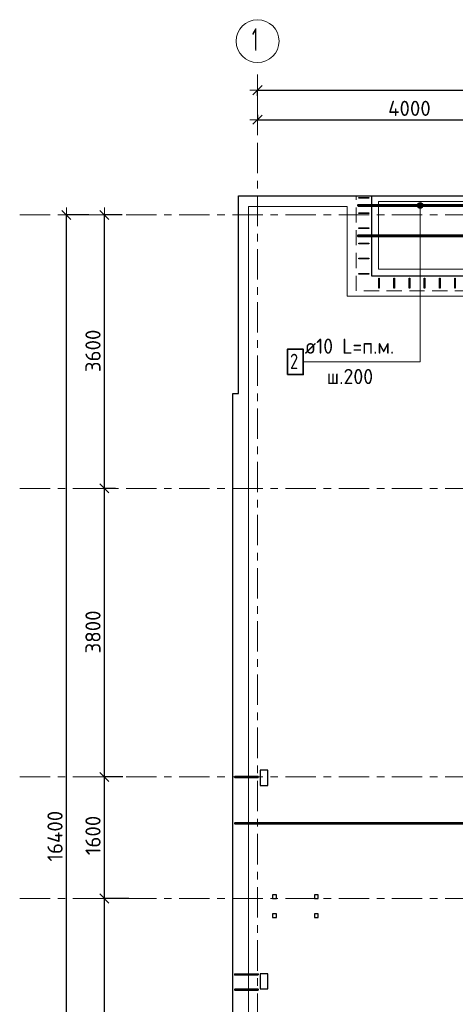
# Model space of a CAD drawing. Header units: metres. Extents: x -38 to 88, y -15 to 19.
# Tile 3 of 41: x -2.63 to 3.1, y 6.01 to 18.97. Entities that reach past the tile are written whole.
import ezdxf

# ---------------------------------------------------------------- set-up
doc = ezdxf.new("R2010")
doc.units = ezdxf.units.M
doc.header["$PDMODE"] = 65
for name, pattern in [('______11', [0.5, 0.4, -0.05, 0, -0.05]), ('______2', [0.27, 0.2, -0.07]), ('______5', [1.1, 0.8, -0.1, 0.1, -0.1])]:
    doc.linetypes.add(name, pattern=pattern)
for name, color, linetype, lineweight in [('XR$2$Осевая линия (1)', 7, '______5', 13), ('XR$2$Размерная линия (1)', 7, 'Continuous', 13), ('XR$3$Арм. стержнями верхней зоны', 180, 'Continuous', 35), ('XR$3$Арм. стержнями нижней зоны', 180, 'Continuous', 35), ('XR$3$Арм.стержн. Хомут', 240, 'Continuous', 35), ('XR$3$ВК__отв в полу 1-2 эт', 220, 'Continuous', 25), ('XR$3$Перекрытие (1)', 7, 'Continuous', 35), ('XR$3$Перекрытие (2)', 7, 'Continuous', 35)]:
    doc.layers.add(name, color=color, linetype=linetype, lineweight=lineweight)
doc.styles.add('ISOCPEUR', font='txt')
doc.dimstyles.new('DIMSTYLE_3', dxfattribs={"dimtxt": 0.2, "dimasz": 0.2, "dimexe": 0, "dimexo": 0, "dimgap": 0.1, "dimtad": 2, "dimdec": 0, "dimlfac": 1000, "dimrnd": 5, "dimzin": 12, "dimdsep": 46, "dimtxsty": 'ISOCPEUR', "dimblk1": 'ALL_ML_STRICH', "dimblk2": 'ALL_ML_STRICH', "dimsah": 1, "dimcen": 0, "dimclrd": 7, "dimclre": 256, "dimclrt": 7, "dimadec": 0, "dimazin": 0, "dimtfac": 1, "dimtdec": 0, "dimtix": 1, "dimtmove": 2, "dimatfit": 3, "dimfxl": 0, "dimtzin": 0, "dimlwd": 0, "dimlwe": -3, "dimarcsym": 0})

# ---------------------------------------------------------------- blocks, each defined once
blk = doc.blocks.new('ALL_ML_STRICH')
at = {"color": 0, "linetype": 'ByBlock', "lineweight": -2}
for p, q in [((-1, 0), (0.5, 0)), ((-0.3, -0.3), (0.3, 0.3)), ((0, -0.5), (0, 0.5))]:
    blk.add_line(p, q, dxfattribs=at)
blk = doc.blocks.new('*D19')
at = {"layer": 'DEFPOINTS', "color": 7, "linetype": 'Continuous', "lineweight": 13, "transparency": 33554687}
for p in [(0.5, 18.043), (0.5, 17.947), (61.6, 17.12)]:
    blk.add_point(p, dxfattribs=at)
at = {"layer": 'XR$2$Размерная линия (1)', "color": 9, "linetype": 'Continuous', "lineweight": -2, "true_color": 0xc7c7c7, "transparency": 33554687}
for p, q in [((0.5, 17.967), (0.5, 18.043)), ((61.6, 17.14), (61.6, 18.043))]:
    blk.add_line(p, q, dxfattribs=at)
at = {"layer": 'XR$2$Размерная линия (1)', "color": 7, "linetype": 'Continuous', "lineweight": -2, "transparency": 33554687}
blk.add_line((0.5, 18.043), (61.6, 18.043), dxfattribs=at)
at = {"layer": 'XR$2$Размерная линия (1)', "color": 7, "linetype": 'Continuous', "lineweight": 13, "transparency": 33554687, "xscale": 0.2, "yscale": 0.2, "zscale": 0.2, "rotation": 180}
blk.add_blockref('ALL_ML_STRICH', (0.5, 18.043), dxfattribs=at)
at = {"layer": 'XR$2$Размерная линия (1)', "color": 7, "linetype": 'Continuous', "lineweight": 13, "transparency": 33554687, "xscale": 0.2, "yscale": 0.2, "zscale": 0.2}
blk.add_blockref('ALL_ML_STRICH', (61.6, 18.043), dxfattribs=at)
at = {"layer": 'XR$2$Размерная линия (1)', "color": 7, "linetype": 'Continuous', "lineweight": 13, "transparency": 33554687, "insert": (31.1, 18.193), "char_height": 0.2, "width": 1, "attachment_point": 5, "style": 'ISOCPEUR'}
blk.add_mtext('\\A1;{61100}', dxfattribs=at)
blk = doc.blocks.new('*D20')
at = {"layer": 'DEFPOINTS', "color": 7, "linetype": 'Continuous', "lineweight": 13, "transparency": 33554687}
for p in [(4.5, 17.761), (0.5, 17.74), (0.5, 17.653)]:
    blk.add_point(p, dxfattribs=at)
at = {"layer": 'XR$2$Размерная линия (1)', "color": 9, "linetype": 'Continuous', "lineweight": -2, "true_color": 0xc7c7c7, "transparency": 33554687}
for p, q in [((0.5, 17.72), (0.5, 17.653)), ((4.5, 17.741), (4.5, 17.653))]:
    blk.add_line(p, q, dxfattribs=at)
at = {"layer": 'XR$2$Размерная линия (1)', "color": 7, "linetype": 'Continuous', "lineweight": -2, "transparency": 33554687}
blk.add_line((0.5, 17.653), (4.5, 17.653), dxfattribs=at)
at = {"layer": 'XR$2$Размерная линия (1)', "color": 7, "linetype": 'Continuous', "lineweight": 13, "transparency": 33554687, "xscale": 0.2, "yscale": 0.2, "zscale": 0.2, "rotation": 180}
blk.add_blockref('ALL_ML_STRICH', (0.5, 17.653), dxfattribs=at)
at = {"layer": 'XR$2$Размерная линия (1)', "color": 7, "linetype": 'Continuous', "lineweight": 13, "transparency": 33554687, "xscale": 0.2, "yscale": 0.2, "zscale": 0.2}
blk.add_blockref('ALL_ML_STRICH', (4.5, 17.653), dxfattribs=at)
at = {"layer": 'XR$2$Размерная линия (1)', "color": 7, "linetype": 'Continuous', "lineweight": 13, "transparency": 33554687, "insert": (2.5, 17.803), "char_height": 0.2, "width": 0.8, "attachment_point": 5, "style": 'ISOCPEUR'}
blk.add_mtext('\\A1;{4000}', dxfattribs=at)
blk = doc.blocks.new('*D33')
at = {"layer": 'DEFPOINTS', "color": 7, "linetype": 'Continuous', "lineweight": 13, "transparency": 33554687}
for p in [(-1.699, 16.4), (-2.294, 0), (-2.015, 0)]:
    blk.add_point(p, dxfattribs=at)
at = {"layer": 'XR$2$Размерная линия (1)', "color": 9, "linetype": 'Continuous', "lineweight": -2, "true_color": 0xc7c7c7, "transparency": 33554687}
for p, q in [((-1.719, 16.4), (-2.015, 16.4)), ((-2.274, 0), (-2.015, 0))]:
    blk.add_line(p, q, dxfattribs=at)
at = {"layer": 'XR$2$Размерная линия (1)', "color": 7, "linetype": 'Continuous', "lineweight": -2, "transparency": 33554687}
blk.add_line((-2.015, 0), (-2.015, 16.4), dxfattribs=at)
at = {"layer": 'XR$2$Размерная линия (1)', "color": 7, "linetype": 'Continuous', "lineweight": 13, "transparency": 33554687, "xscale": 0.2, "yscale": 0.2, "zscale": 0.2}
for p, rotation in [((-2.015, 16.4), 90), ((-2.015, 0), 270)]:
    blk.add_blockref('ALL_ML_STRICH', p, dxfattribs=dict(at, rotation=rotation))
at = {"layer": 'XR$2$Размерная линия (1)', "color": 7, "linetype": 'Continuous', "lineweight": 13, "transparency": 33554687, "insert": (-2.165, 8.22), "char_height": 0.2, "width": 1, "attachment_point": 5, "rotation": 90, "style": 'ISOCPEUR'}
blk.add_mtext('\\A1;{16400}', dxfattribs=at)
blk = doc.blocks.new('*D35')
at = {"layer": 'DEFPOINTS', "color": 7, "linetype": 'Continuous', "lineweight": 13, "transparency": 33554687}
for p in [(-1.172, 7.4), (-1.515, 3.3), (-1.064, 3.3)]:
    blk.add_point(p, dxfattribs=at)
at = {"layer": 'XR$2$Размерная линия (1)', "color": 9, "linetype": 'Continuous', "lineweight": -2, "true_color": 0xc7c7c7, "transparency": 33554687}
for p, q in [((-1.192, 7.4), (-1.515, 7.4)), ((-1.084, 3.3), (-1.515, 3.3))]:
    blk.add_line(p, q, dxfattribs=at)
at = {"layer": 'XR$2$Размерная линия (1)', "color": 7, "linetype": 'Continuous', "lineweight": -2, "transparency": 33554687}
blk.add_line((-1.515, 3.3), (-1.515, 7.4), dxfattribs=at)
at = {"layer": 'XR$2$Размерная линия (1)', "color": 7, "linetype": 'Continuous', "lineweight": 13, "transparency": 33554687, "xscale": 0.2, "yscale": 0.2, "zscale": 0.2}
for p, rotation in [((-1.515, 7.4), 90), ((-1.515, 3.3), 270)]:
    blk.add_blockref('ALL_ML_STRICH', p, dxfattribs=dict(at, rotation=rotation))
at = {"layer": 'XR$2$Размерная линия (1)', "color": 7, "linetype": 'Continuous', "lineweight": 13, "transparency": 33554687, "insert": (-1.665, 5.37), "char_height": 0.2, "width": 0.8, "attachment_point": 5, "rotation": 90, "style": 'ISOCPEUR'}
blk.add_mtext('\\A1;{4100}', dxfattribs=at)
blk = doc.blocks.new('*D36')
at = {"layer": 'DEFPOINTS', "color": 7, "linetype": 'Continuous', "lineweight": 13, "transparency": 33554687}
for p in [(-1.253, 9), (-1.515, 7.4), (-1.172, 7.4)]:
    blk.add_point(p, dxfattribs=at)
at = {"layer": 'XR$2$Размерная линия (1)', "color": 9, "linetype": 'Continuous', "lineweight": -2, "true_color": 0xc7c7c7, "transparency": 33554687}
for p, q in [((-1.273, 9), (-1.515, 9)), ((-1.192, 7.4), (-1.515, 7.4))]:
    blk.add_line(p, q, dxfattribs=at)
at = {"layer": 'XR$2$Размерная линия (1)', "color": 7, "linetype": 'Continuous', "lineweight": -2, "transparency": 33554687}
blk.add_line((-1.515, 7.4), (-1.515, 9), dxfattribs=at)
at = {"layer": 'XR$2$Размерная линия (1)', "color": 7, "linetype": 'Continuous', "lineweight": 13, "transparency": 33554687, "xscale": 0.2, "yscale": 0.2, "zscale": 0.2}
for p, rotation in [((-1.515, 9), 90), ((-1.515, 7.4), 270)]:
    blk.add_blockref('ALL_ML_STRICH', p, dxfattribs=dict(at, rotation=rotation))
at = {"layer": 'XR$2$Размерная линия (1)', "color": 7, "linetype": 'Continuous', "lineweight": 13, "transparency": 33554687, "insert": (-1.665, 8.23), "char_height": 0.2, "width": 0.8, "attachment_point": 5, "rotation": 90, "style": 'ISOCPEUR'}
blk.add_mtext('\\A1;{1600}', dxfattribs=at)
blk = doc.blocks.new('*D37')
at = {"layer": 'DEFPOINTS', "color": 7, "linetype": 'Continuous', "lineweight": 13, "transparency": 33554687}
for p in [(-1.347, 12.8), (-1.515, 9), (-1.253, 9)]:
    blk.add_point(p, dxfattribs=at)
at = {"layer": 'XR$2$Размерная линия (1)', "color": 9, "linetype": 'Continuous', "lineweight": -2, "true_color": 0xc7c7c7, "transparency": 33554687}
for p, q in [((-1.367, 12.8), (-1.515, 12.8)), ((-1.273, 9), (-1.515, 9))]:
    blk.add_line(p, q, dxfattribs=at)
at = {"layer": 'XR$2$Размерная линия (1)', "color": 7, "linetype": 'Continuous', "lineweight": -2, "transparency": 33554687}
blk.add_line((-1.515, 9), (-1.515, 12.8), dxfattribs=at)
at = {"layer": 'XR$2$Размерная линия (1)', "color": 7, "linetype": 'Continuous', "lineweight": 13, "transparency": 33554687, "xscale": 0.2, "yscale": 0.2, "zscale": 0.2}
for p, rotation in [((-1.515, 12.8), 90), ((-1.515, 9), 270)]:
    blk.add_blockref('ALL_ML_STRICH', p, dxfattribs=dict(at, rotation=rotation))
at = {"layer": 'XR$2$Размерная линия (1)', "color": 7, "linetype": 'Continuous', "lineweight": 13, "transparency": 33554687, "insert": (-1.665, 10.91), "char_height": 0.2, "width": 0.8, "attachment_point": 5, "rotation": 90, "style": 'ISOCPEUR'}
blk.add_mtext('\\A1;{3800}', dxfattribs=at)
blk = doc.blocks.new('*D38')
at = {"layer": 'DEFPOINTS', "color": 7, "linetype": 'Continuous', "lineweight": 13, "transparency": 33554687}
for p in [(-1.26, 16.4), (-1.515, 12.8), (-1.347, 12.8)]:
    blk.add_point(p, dxfattribs=at)
at = {"layer": 'XR$2$Размерная линия (1)', "color": 9, "linetype": 'Continuous', "lineweight": -2, "true_color": 0xc7c7c7, "transparency": 33554687}
for p, q in [((-1.28, 16.4), (-1.515, 16.4)), ((-1.367, 12.8), (-1.515, 12.8))]:
    blk.add_line(p, q, dxfattribs=at)
at = {"layer": 'XR$2$Размерная линия (1)', "color": 7, "linetype": 'Continuous', "lineweight": -2, "transparency": 33554687}
blk.add_line((-1.515, 12.8), (-1.515, 16.4), dxfattribs=at)
at = {"layer": 'XR$2$Размерная линия (1)', "color": 7, "linetype": 'Continuous', "lineweight": 13, "transparency": 33554687, "xscale": 0.2, "yscale": 0.2, "zscale": 0.2}
for p, rotation in [((-1.515, 16.4), 90), ((-1.515, 12.8), 270)]:
    blk.add_blockref('ALL_ML_STRICH', p, dxfattribs=dict(at, rotation=rotation))
at = {"layer": 'XR$2$Размерная линия (1)', "color": 7, "linetype": 'Continuous', "lineweight": 13, "transparency": 33554687, "insert": (-1.665, 14.61), "char_height": 0.2, "width": 0.8, "attachment_point": 5, "rotation": 90, "style": 'ISOCPEUR'}
blk.add_mtext('\\A1;{3600}', dxfattribs=at)

msp = doc.modelspace()

# ---------------------------------------------------------------- hatches: boundary and pattern name
at = {"layer": 'XR$3$Арм. стержнями верхней зоны', "linetype": 'Continuous', "lineweight": 13, "transparency": 33554687}
for points in [[(2.6044, 16.525), (2.6794, 16.525), (2.6741, 16.5438)], [(2.6044, 16.525), (2.6741, 16.5438), (2.6096, 16.5438)], [(2.6096, 16.5063), (2.6794, 16.525), (2.6044, 16.525)], [(2.6096, 16.5438), (2.6741, 16.5438), (2.6606, 16.5573)], [(2.6096, 16.5438), (2.6606, 16.5573), (2.6231, 16.5573)], [(2.6096, 16.5063), (2.6741, 16.5063), (2.6794, 16.525)], [(2.6231, 16.4928), (2.6741, 16.5063), (2.6096, 16.5063)], [(2.6231, 16.5573), (2.6606, 16.5573), (2.6419, 16.5625)], [(2.6231, 16.4928), (2.6606, 16.4928), (2.6741, 16.5063)], [(2.6606, 16.4928), (2.6231, 16.4928), (2.6419, 16.4875)]]:
    msp.add_hatch(color=7, dxfattribs=at).paths.add_polyline_path(points)

# ---------------------------------------------------------------- linework, layer by layer
at = {"layer": 'XR$2$Осевая линия (1)', "color": 253, "linetype": '______11', "lineweight": 13, "true_color": 0xa0a0a0, "transparency": 33554687}
for p, q in [((0.5, -2.65), (0.5, 18.35)), ((-2.63, 16.4), (62.6, 16.4)), ((-2.63, 12.8), (62.6, 12.8)), ((-2.63, 9), (62.6, 9)), ((-2.63, 7.4), (62.6, 7.4))]:
    msp.add_line(p, q, dxfattribs=at)
at = {"layer": 'XR$2$Осевая линия (1)', "color": 7, "linetype": 'Continuous', "lineweight": 13, "transparency": 33554687}
msp.add_circle((0.5019, 18.6886), 0.2819, dxfattribs=at)
at = {"layer": 'XR$3$Арм. стержнями верхней зоны', "color": 7, "linetype": 'Continuous', "lineweight": 13, "transparency": 33554687}
for p, q in [((2.6044, 16.525), (2.6044, 16.525)), ((2.6419, 16.5625), (2.6419, 16.5625)), ((2.6419, 14.4655), (2.6419, 16.525)), ((2.6419, 16.4875), (2.6419, 16.4875)), ((2.6794, 16.525), (2.6794, 16.525)), ((1.1019, 14.4655), (2.6419, 14.4655))]:
    msp.add_line(p, q, dxfattribs=at)
at = {"layer": 'XR$3$Арм. стержнями верхней зоны', "color": 4, "linetype": 'Continuous', "lineweight": 50, "transparency": 33554687}
msp.add_lwpolyline([(7.175, 16.52), (1.825, 16.52), (1.825, 16.53), (7.175, 16.53), (7.175, 16.52)], dxfattribs=at)
at = {"layer": 'XR$3$Арм. стержнями верхней зоны', "color": 7, "linetype": 'Continuous', "lineweight": 35, "transparency": 33554687}
msp.add_lwpolyline([(0.8952, 14.2989), (1.1019, 14.2989), (1.1019, 14.6322), (0.8952, 14.6322), (0.8952, 14.2989)], dxfattribs=at)
at = {"layer": 'XR$3$Арм. стержнями верхней зоны', "color": 7, "linetype": 'Continuous', "lineweight": 13, "transparency": 33554687}
msp.add_circle((2.6419, 16.525), 0.0375, dxfattribs=at)
at = {"layer": 'XR$3$Арм. стержнями нижней зоны', "color": 4, "linetype": 'Continuous', "lineweight": 50, "transparency": 33554687}
msp.add_lwpolyline([(7.175, 16.12), (1.825, 16.12), (1.825, 16.13), (7.175, 16.13), (7.175, 16.12)], dxfattribs=at)
at = {"layer": 'XR$3$Арм. стержнями нижней зоны', "color": 4, "linetype": 'Continuous', "lineweight": 35, "transparency": 33554687}
for points in [[(0.51, 8.995), (0.2, 8.995), (0.2, 9.005), (0.51, 9.005), (0.51, 8.995)], [(4.66, 8.385), (0.2, 8.385), (0.2, 8.395), (4.66, 8.395), (4.66, 8.385)], [(0.51, 6.395), (0.2, 6.395), (0.2, 6.405), (0.51, 6.405), (0.51, 6.395)], [(0.51, 6.195), (0.2, 6.195), (0.2, 6.205), (0.51, 6.205), (0.51, 6.195)]]:
    msp.add_lwpolyline(points, dxfattribs=at)
at = {"layer": 'XR$3$Арм.стержн. Хомут', "color": 40, "linetype": 'Continuous', "lineweight": 25, "transparency": 33554687}
for points in [[(1.834, 16.629), (1.966, 16.629), (1.966, 16.621), (1.834, 16.621), (1.834, 16.629)], [(1.834, 16.429), (1.966, 16.429), (1.966, 16.421), (1.834, 16.421), (1.834, 16.429)], [(1.834, 16.229), (1.966, 16.229), (1.966, 16.221), (1.834, 16.221), (1.834, 16.229)], [(1.834, 16.029), (1.966, 16.029), (1.966, 16.021), (1.834, 16.021), (1.834, 16.029)], [(1.834, 15.829), (1.966, 15.829), (1.966, 15.821), (1.834, 15.821), (1.834, 15.829)], [(1.834, 15.629), (1.966, 15.629), (1.966, 15.621), (1.834, 15.621), (1.834, 15.629)], [(2.096, 15.434), (2.096, 15.566), (2.104, 15.566), (2.104, 15.434), (2.096, 15.434)], [(2.296, 15.434), (2.296, 15.566), (2.304, 15.566), (2.304, 15.434), (2.296, 15.434)], [(2.496, 15.434), (2.496, 15.566), (2.504, 15.566), (2.504, 15.434), (2.496, 15.434)], [(2.696, 15.434), (2.696, 15.566), (2.704, 15.566), (2.704, 15.434), (2.696, 15.434)], [(2.896, 15.434), (2.896, 15.566), (2.904, 15.566), (2.904, 15.434), (2.896, 15.434)], [(3.096, 15.434), (3.096, 15.566), (3.104, 15.566), (3.104, 15.434), (3.096, 15.434)]]:
    msp.add_lwpolyline(points, dxfattribs=at)
at = {"layer": 'XR$3$ВК__отв в полу 1-2 эт', "color": 7, "linetype": 'Continuous', "lineweight": 13, "transparency": 33554687}
for points in [[(0.3821, -0.1798), (0.3821, 16.5102), (1.6821, 16.5102), (1.6821, 15.3302), (7.3121, 15.3302), (7.3121, 16.5102), (16.0221, 16.5102)], [(6.8638, 15.6757), (6.8638, 16.5757), (2.0938, 16.5757), (2.0938, 15.6857), (6.9538, 15.6857)]]:
    msp.add_lwpolyline(points, dxfattribs=at)
at = {"layer": 'XR$3$Перекрытие (1)', "color": 7, "linetype": 'Continuous', "lineweight": 25, "transparency": 33554687}
for p, q in [((0.25, 14.05), (0.25, 16.65)), ((0.25, 16.65), (2, 16.65)), ((2, 16.65), (2, 15.6)), ((2, 15.6), (7, 15.6)), ((0.175, -0.25), (0.175, 14.05)), ((0.175, 14.05), (0.25, 14.05)), ((0.535, 9.09), (0.535, 8.89)), ((0.635, 9.09), (0.535, 9.09)), ((0.635, 8.89), (0.635, 9.09)), ((0.535, 8.89), (0.635, 8.89)), ((0.7, 7.45), (0.7, 7.4)), ((0.75, 7.45), (0.7, 7.45)), ((0.7, 7.4), (0.75, 7.4)), ((0.75, 7.4), (0.75, 7.45)), ((1.25, 7.45), (1.25, 7.4)), ((1.3, 7.45), (1.25, 7.45)), ((1.25, 7.4), (1.3, 7.4)), ((1.3, 7.4), (1.3, 7.45)), ((0.7, 7.2), (0.7, 7.15)), ((0.75, 7.2), (0.7, 7.2)), ((0.7, 7.15), (0.75, 7.15)), ((0.75, 7.15), (0.75, 7.2)), ((1.25, 7.2), (1.25, 7.15)), ((1.3, 7.2), (1.25, 7.2)), ((1.25, 7.15), (1.3, 7.15)), ((1.3, 7.15), (1.3, 7.2)), ((0.535, 6.41), (0.535, 6.21)), ((0.635, 6.41), (0.535, 6.41)), ((0.635, 6.21), (0.635, 6.41)), ((0.535, 6.21), (0.635, 6.21))]:
    msp.add_line(p, q, dxfattribs=at)
at = {"layer": 'XR$3$Перекрытие (2)', "color": 7, "linetype": '______2', "lineweight": 18, "transparency": 33554687}
for p, q in [((1.8, 15.4), (1.8, 16.65)), ((7.2, 15.4), (1.8, 15.4))]:
    msp.add_line(p, q, dxfattribs=at)
at = {"layer": 'XR$3$Перекрытие (2)', "color": 7, "linetype": 'Continuous', "lineweight": 25, "transparency": 33554687}
msp.add_line((2, 16.65), (7, 16.65), dxfattribs=at)

# ---------------------------------------------------------------- texts
at = {"layer": 'XR$2$Осевая линия (1)', "color": 7, "linetype": 'Continuous', "lineweight": 13, "transparency": 33554687, "insert": (0.4269, 18.5581), "char_height": 0.3, "width": 0.233333, "attachment_point": 7, "style": 'ISOCPEUR'}
msp.add_mtext('\\W0.56;1', dxfattribs=at)
at = {"layer": 'XR$3$Арм. стержнями верхней зоны', "color": 7, "linetype": 'Continuous', "lineweight": 25, "transparency": 33554687, "char_height": 0.2, "attachment_point": 7, "style": 'ISOCPEUR'}
for s, insert, width in [('\\W0.94;ø10 L=п.м. ', (1.1219, 14.5722), 1.45377), ('\\W0.78;2', (0.9285, 14.3722), 0.217605), ('\\W0.95;ш.200 ', (1.4119, 14.1722), 0.874664)]:
    msp.add_mtext(s, dxfattribs=dict(at, insert=insert, width=width))

# ---------------------------------------------------------------- dimensions: what is measured, and where the dimension line sits
at = {"layer": 'XR$2$Размерная линия (1)', "color": 7, "linetype": 'Continuous', "lineweight": 13, "transparency": 33554687}
for base, p1, p2, picture, middle in [((61.6, 18.0429), (0.5, 17.9668), (61.6, 17.1397), '*D19', (31.1, 18.1929)), ((4.5, 17.6528), (0.5, 17.7195), (4.5, 17.7412), '*D20', (2.5, 17.8028))]:
    dim = msp.add_linear_dim(base=base, p1=p1, p2=p2, dimstyle='DIMSTYLE_3', override={"dimpost": '<>', "dimclrd": 7, "dimclre": 9, "dimclrt": 7, "dimlwd": 0, "dimlwe": 65533}, dxfattribs=at)
    dim.commit()
    dim.dimension.update_dxf_attribs({"geometry": picture, "text_midpoint": middle, "dimtype": 160})
for base, p1, p2, picture, middle in [((-2.0153, 16.4), (-2.2738, 0), (-1.7186, 16.4), '*D33', (-2.1653, 8.22)), ((-1.5153, 16.4), (-1.3672, 12.8), (-1.2805, 16.4), '*D38', (-1.6653, 14.61)), ((-1.5153, 12.8), (-1.2732, 9), (-1.3672, 12.8), '*D37', (-1.6653, 10.91)), ((-1.5153, 9), (-1.1919, 7.4), (-1.2732, 9), '*D36', (-1.6653, 8.23)), ((-1.5153, 7.4), (-1.0835, 3.3), (-1.1919, 7.4), '*D35', (-1.6653, 5.37))]:
    dim = msp.add_linear_dim(base=base, p1=p1, p2=p2, angle=90, dimstyle='DIMSTYLE_3', override={"dimpost": '<>', "dimclrd": 7, "dimclre": 9, "dimclrt": 7, "dimlwd": 0, "dimlwe": 65533}, dxfattribs=at)
    dim.commit()
    dim.dimension.update_dxf_attribs({"geometry": picture, "text_midpoint": middle, "dimtype": 160})

doc.saveas('drawing.dxf')
